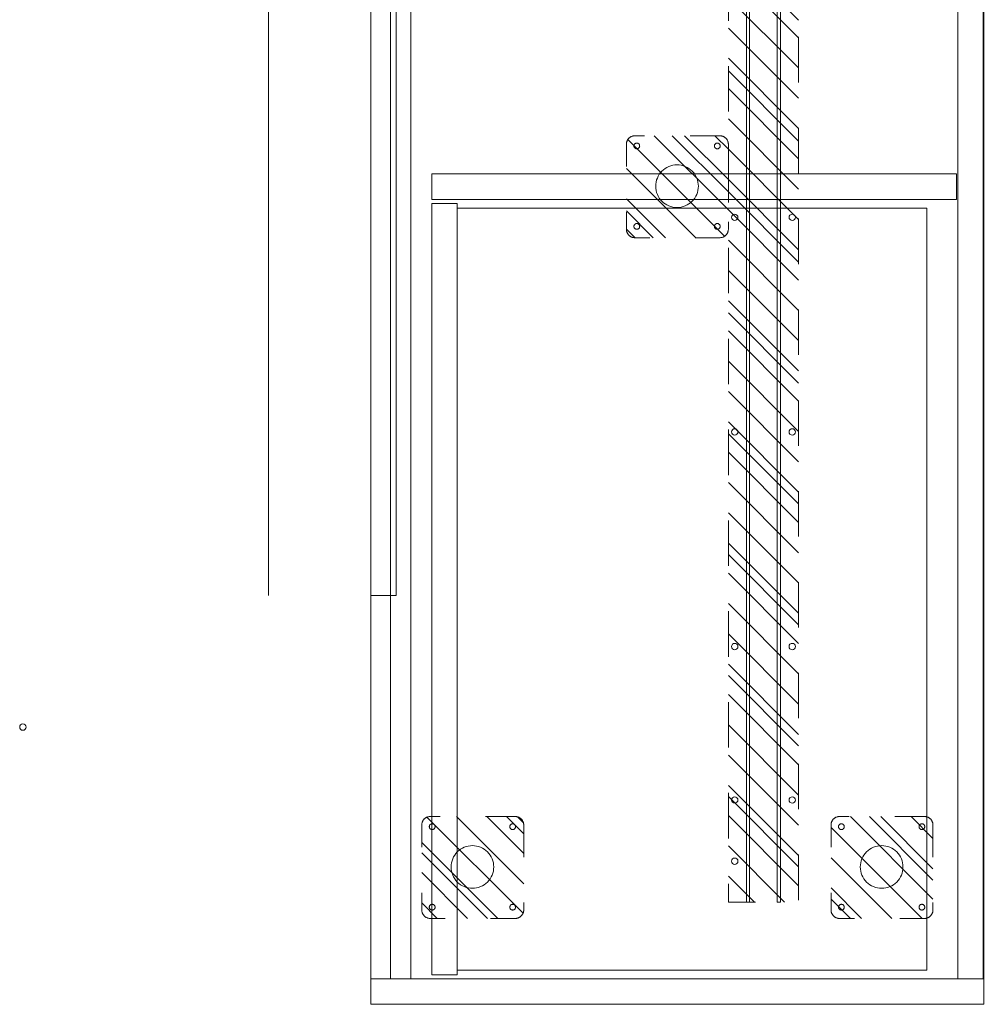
# Model space of a CAD drawing. Header units: inches. Extents: x -416 to -272, y -73 to 47.
# Tile 19 of 206: x -372 to -344, y -73 to -45. Entities that reach past the tile are written whole.
import ezdxf

# ---------------------------------------------------------------- set-up
doc = ezdxf.new("R2010")
doc.units = ezdxf.units.IN
doc.header["$LTSCALE"] = 32
doc.header["$MEASUREMENT"] = 0
doc.linetypes.add('Dash Style-1', pattern=[0.083328, 0.041656, -0.041672])
for name, color, linetype, lineweight in [('DashLine', 7, 'Continuous', 13), ('DashLineFill', 7, 'Dash Style-1', 13), ('Drawing', 7, 'Continuous', 18), ('None', 7, 'Continuous', 18), ('SolidLine', 7, 'Continuous', 15)]:
    doc.layers.add(name, color=color, linetype=linetype, lineweight=lineweight)
pattern_1 = [(45, (0, 0), (-1.61302, 1.93572), []), (45, (-1.0608, 1.0608), (-0.472346, 0.416761), [])]

# ---------------------------------------------------------------- blocks, each defined once
blk = doc.blocks.new('Slate-CredenzaFoot (2D)')
at = {"layer": 'DashLineFill', "linetype": 'Continuous', "lineweight": 13}
h = blk.add_hatch(dxfattribs=at)
h.set_pattern_fill('Steel', color=253, style=0, pattern_type=2)
h.set_pattern_definition(pattern_1)
edge = h.paths.add_edge_path()
edge.add_arc((-1.246, 1.246), 0.25, 90, 180, ccw=False)
edge.add_line((-1.246, 1.496), (1.246, 1.496))
edge.add_arc((1.246, 1.246), 0.25, 0, 90, ccw=False)
edge.add_line((1.496, 1.246), (1.496, -1.246))
edge.add_arc((1.246, -1.246), 0.25, -90, 0, ccw=False)
edge.add_line((1.246, -1.496), (-1.246, -1.496))
edge.add_arc((-1.246, -1.246), 0.25, 180, 270, ccw=False)
edge.add_line((-1.496, -1.246), (-1.496, 1.246))
at = {"layer": 'DashLine', "flags": 128}
blk.add_lwpolyline([(-0.016, 0.616), (0.046, 0.613), (0.106, 0.604), (0.166, 0.589), (0.224, 0.568), (0.279, 0.542), (0.332, 0.511), (0.381, 0.474), (0.427, 0.433), (0.468, 0.387), (0.505, 0.338), (0.536, 0.285), (0.563, 0.23), (0.583, 0.172), (0.598, 0.112), (0.607, 0.051), (0.61, -0.01), (0.607, -0.071), (0.598, -0.132), (0.583, -0.192), (0.563, -0.25), (0.536, -0.305), (0.505, -0.358), (0.468, -0.407), (0.427, -0.453), (0.381, -0.494), (0.332, -0.53), (0.279, -0.562), (0.224, -0.588), (0.166, -0.609), (0.106, -0.624), (0.046, -0.633), (-0.016, -0.636), (-0.077, -0.633), (-0.138, -0.624), (-0.198, -0.609), (-0.255, -0.588), (-0.311, -0.562), (-0.364, -0.53), (-0.413, -0.494), (-0.458, -0.453), (-0.5, -0.407), (-0.536, -0.358), (-0.568, -0.305), (-0.594, -0.25), (-0.615, -0.192), (-0.63, -0.132), (-0.639, -0.071), (-0.642, -0.01), (-0.639, 0.051), (-0.63, 0.112), (-0.615, 0.172), (-0.594, 0.23), (-0.568, 0.285), (-0.536, 0.338), (-0.5, 0.387), (-0.458, 0.433), (-0.413, 0.474), (-0.364, 0.511), (-0.311, 0.542), (-0.255, 0.568), (-0.198, 0.589), (-0.138, 0.604), (-0.077, 0.613)], close=True, dxfattribs=at)
at = {"layer": 'DashLineFill', "flags": 128}
blk.add_lwpolyline([(-1.496, 1.246, -0.414214), (-1.246, 1.496), (1.246, 1.496, -0.414214), (1.496, 1.246), (1.496, -1.246, -0.414214), (1.246, -1.496), (-1.246, -1.496, -0.414214), (-1.496, -1.246)], format="xyb", close=True, dxfattribs=at)
at = {"layer": 'SolidLine', "flags": 128}
for points in [[(-1.197, 1.086), (-1.205, 1.087), (-1.213, 1.088), (-1.221, 1.09), (-1.229, 1.093), (-1.237, 1.096), (-1.244, 1.101), (-1.251, 1.106), (-1.257, 1.111), (-1.262, 1.117), (-1.267, 1.124), (-1.272, 1.131), (-1.275, 1.139), (-1.278, 1.147), (-1.28, 1.155), (-1.281, 1.163), (-1.282, 1.171), (-1.281, 1.179), (-1.28, 1.188), (-1.278, 1.196), (-1.275, 1.204), (-1.272, 1.211), (-1.267, 1.218), (-1.262, 1.225), (-1.257, 1.231), (-1.251, 1.237), (-1.244, 1.242), (-1.237, 1.246), (-1.229, 1.249), (-1.221, 1.252), (-1.213, 1.254), (-1.205, 1.255), (-1.197, 1.256), (-1.189, 1.255), (-1.18, 1.254), (-1.172, 1.252), (-1.165, 1.249), (-1.157, 1.246), (-1.15, 1.242), (-1.143, 1.237), (-1.137, 1.231), (-1.131, 1.225), (-1.127, 1.218), (-1.122, 1.211), (-1.119, 1.204), (-1.116, 1.196), (-1.114, 1.188), (-1.113, 1.179), (-1.112, 1.171), (-1.113, 1.163), (-1.114, 1.155), (-1.116, 1.147), (-1.119, 1.139), (-1.122, 1.131), (-1.127, 1.124), (-1.131, 1.117), (-1.137, 1.111), (-1.143, 1.106), (-1.15, 1.101), (-1.157, 1.096), (-1.165, 1.093), (-1.172, 1.09), (-1.18, 1.088), (-1.189, 1.087)], [(1.165, 1.086), (1.157, 1.087), (1.149, 1.088), (1.141, 1.09), (1.133, 1.093), (1.125, 1.096), (1.118, 1.101), (1.112, 1.106), (1.105, 1.111), (1.1, 1.117), (1.095, 1.124), (1.091, 1.131), (1.087, 1.139), (1.084, 1.147), (1.082, 1.155), (1.081, 1.163), (1.081, 1.171), (1.081, 1.179), (1.082, 1.188), (1.084, 1.196), (1.087, 1.204), (1.091, 1.211), (1.095, 1.218), (1.1, 1.225), (1.105, 1.231), (1.112, 1.237), (1.118, 1.242), (1.125, 1.246), (1.133, 1.249), (1.141, 1.252), (1.149, 1.254), (1.157, 1.255), (1.165, 1.256), (1.174, 1.255), (1.182, 1.254), (1.19, 1.252), (1.198, 1.249), (1.205, 1.246), (1.212, 1.242), (1.219, 1.237), (1.225, 1.231), (1.231, 1.225), (1.236, 1.218), (1.24, 1.211), (1.244, 1.204), (1.246, 1.196), (1.248, 1.188), (1.25, 1.179), (1.25, 1.171), (1.25, 1.163), (1.248, 1.155), (1.246, 1.147), (1.244, 1.139), (1.24, 1.131), (1.236, 1.124), (1.231, 1.117), (1.225, 1.111), (1.219, 1.106), (1.212, 1.101), (1.205, 1.096), (1.198, 1.093), (1.19, 1.09), (1.182, 1.088), (1.174, 1.087)], [(-1.197, -1.276), (-1.205, -1.275), (-1.213, -1.274), (-1.221, -1.272), (-1.229, -1.269), (-1.237, -1.266), (-1.244, -1.261), (-1.251, -1.257), (-1.257, -1.251), (-1.262, -1.245), (-1.267, -1.238), (-1.272, -1.231), (-1.275, -1.223), (-1.278, -1.216), (-1.28, -1.208), (-1.281, -1.199), (-1.282, -1.191), (-1.281, -1.183), (-1.28, -1.175), (-1.278, -1.167), (-1.275, -1.159), (-1.272, -1.151), (-1.267, -1.144), (-1.262, -1.137), (-1.257, -1.131), (-1.251, -1.126), (-1.244, -1.121), (-1.237, -1.116), (-1.229, -1.113), (-1.221, -1.11), (-1.213, -1.108), (-1.205, -1.107), (-1.197, -1.106), (-1.189, -1.107), (-1.18, -1.108), (-1.172, -1.11), (-1.165, -1.113), (-1.157, -1.116), (-1.15, -1.121), (-1.143, -1.126), (-1.137, -1.131), (-1.131, -1.137), (-1.127, -1.144), (-1.122, -1.151), (-1.119, -1.159), (-1.116, -1.167), (-1.114, -1.175), (-1.113, -1.183), (-1.112, -1.191), (-1.113, -1.199), (-1.114, -1.208), (-1.116, -1.216), (-1.119, -1.223), (-1.122, -1.231), (-1.127, -1.238), (-1.131, -1.245), (-1.137, -1.251), (-1.143, -1.257), (-1.15, -1.261), (-1.157, -1.266), (-1.165, -1.269), (-1.172, -1.272), (-1.18, -1.274), (-1.189, -1.275)], [(1.165, -1.276), (1.157, -1.275), (1.149, -1.274), (1.141, -1.272), (1.133, -1.269), (1.125, -1.266), (1.118, -1.261), (1.112, -1.257), (1.105, -1.251), (1.1, -1.245), (1.095, -1.238), (1.091, -1.231), (1.087, -1.223), (1.084, -1.216), (1.082, -1.208), (1.081, -1.199), (1.081, -1.191), (1.081, -1.183), (1.082, -1.175), (1.084, -1.167), (1.087, -1.159), (1.091, -1.151), (1.095, -1.144), (1.1, -1.137), (1.105, -1.131), (1.112, -1.126), (1.118, -1.121), (1.125, -1.116), (1.133, -1.113), (1.141, -1.11), (1.149, -1.108), (1.157, -1.107), (1.165, -1.106), (1.174, -1.107), (1.182, -1.108), (1.19, -1.11), (1.198, -1.113), (1.205, -1.116), (1.212, -1.121), (1.219, -1.126), (1.225, -1.131), (1.231, -1.137), (1.236, -1.144), (1.24, -1.151), (1.244, -1.159), (1.246, -1.167), (1.248, -1.175), (1.25, -1.183), (1.25, -1.191), (1.25, -1.199), (1.248, -1.208), (1.246, -1.216), (1.244, -1.223), (1.24, -1.231), (1.236, -1.238), (1.231, -1.245), (1.225, -1.251), (1.219, -1.257), (1.212, -1.261), (1.205, -1.266), (1.198, -1.269), (1.19, -1.272), (1.182, -1.274), (1.174, -1.275)]]:
    blk.add_lwpolyline(points, close=True, dxfattribs=at)
blk = doc.blocks.new('Group')
at = {"layer": 'DashLineFill', "linetype": 'Continuous', "lineweight": 13}
h = blk.add_hatch(dxfattribs=at)
h.set_pattern_fill('Steel', color=253, style=0, pattern_type=2)
h.set_pattern_definition(pattern_1)
h.paths.add_polyline_path([(2.996, -7.5), (2.996, -5.438), (44.996, -5.438), (44.996, -7.5)])
at = {"layer": 'DashLine', "flags": 128}
for points in [[(2.996, -6.063), (2.996, -5.969), (44.996, -5.969), (44.996, -6.063)], [(2.996, -6.969), (2.996, -6.875), (44.996, -6.875), (44.996, -6.969)]]:
    blk.add_lwpolyline(points, close=True, dxfattribs=at)
at = {"layer": 'DashLineFill', "flags": 128}
blk.add_lwpolyline([(2.996, -7.5), (2.996, -5.438), (44.996, -5.438), (44.996, -7.5)], close=True, dxfattribs=at)
at = {"layer": 'SolidLine', "flags": 128}
for points in [[(8.043, 28.342, -0.414214), (8.137, 28.436, -0.414214), (8.23, 28.342, -0.414214), (8.137, 28.248, -0.414214)], [(5.902, -5.625, -0.414214), (5.996, -5.531, -0.414214), (6.09, -5.625, -0.414214), (5.996, -5.719, -0.414214)], [(5.902, -5.625, -0.414214), (5.996, -5.531, -0.414214), (6.09, -5.625, -0.414214), (5.996, -5.719, -0.414214)], [(12.202, -5.625, -0.414214), (12.295, -5.531, -0.414214), (12.389, -5.625, -0.414214), (12.295, -5.719, -0.414214)], [(18.501, -5.625, -0.414214), (18.594, -5.531, -0.414214), (18.688, -5.625, -0.414214), (18.594, -5.719, -0.414214)], [(24.8, -5.625, -0.414214), (24.894, -5.531, -0.414214), (24.987, -5.625, -0.414214), (24.894, -5.719, -0.414214)], [(31.099, -5.625, -0.414214), (31.193, -5.531, -0.414214), (31.287, -5.625, -0.414214), (31.193, -5.719, -0.414214)], [(37.398, -5.625, -0.414214), (37.492, -5.531, -0.414214), (37.586, -5.625, -0.414214), (37.492, -5.719, -0.414214)], [(41.902, -5.625, -0.414214), (41.996, -5.531, -0.414214), (42.09, -5.625, -0.414214), (41.996, -5.719, -0.414214)], [(5.902, -7.313, -0.414214), (5.996, -7.219, -0.414214), (6.09, -7.313, -0.414214), (5.996, -7.406, -0.414214)], [(5.902, -7.313, -0.414214), (5.996, -7.219, -0.414214), (6.09, -7.313, -0.414214), (5.996, -7.406, -0.414214)], [(12.202, -7.313, -0.414214), (12.295, -7.219, -0.414214), (12.389, -7.313, -0.414214), (12.295, -7.406, -0.414214)], [(18.501, -7.313, -0.414214), (18.594, -7.219, -0.414214), (18.688, -7.313, -0.414214), (18.594, -7.406, -0.414214)], [(24.8, -7.313, -0.414214), (24.894, -7.219, -0.414214), (24.987, -7.313, -0.414214), (24.894, -7.406, -0.414214)], [(31.099, -7.313, -0.414214), (31.193, -7.219, -0.414214), (31.287, -7.313, -0.414214), (31.193, -7.406, -0.414214)], [(37.398, -7.313, -0.414214), (37.492, -7.219, -0.414214), (37.586, -7.313, -0.414214), (37.492, -7.406, -0.414214)], [(41.902, -7.313, -0.414214), (41.996, -7.219, -0.414214), (42.09, -7.313, -0.414214), (41.996, -7.406, -0.414214)], [(43.698, -7.313, -0.414214), (43.791, -7.219, -0.414214), (43.885, -7.313, -0.414214), (43.791, -7.406, -0.414214)]]:
    blk.add_lwpolyline(points, format="xyb", close=True, dxfattribs=at)
blk = doc.blocks.new('Group-1')
at = {"layer": 'DashLine', "flags": 128}
blk.add_lwpolyline([(24.626, -1.673), (46.988, -1.673), (46.988, -15.453), (24.626, -15.453)], close=True, dxfattribs=at)
blk = doc.blocks.new('Group-2')
at = {"layer": 'DashLine', "flags": 128}
blk.add_lwpolyline([(24.626, -1.673), (46.988, -1.673), (46.988, -15.453), (24.626, -15.453)], close=True, dxfattribs=at)
blk = doc.blocks.new('Group-3')
at = {"layer": 'DashLine', "flags": 128}
for points in [[(23.622, -0.807), (24.37, -0.807), (24.37, -16.201), (23.622, -16.201)], [(24.488, -15.453), (47.126, -15.453), (47.126, -16.201), (24.488, -16.201)], [(0.748, -16.819), (47.244, -16.819), (47.244, -17.409), (0.748, -17.409)], [(11.368, -17.244), (35.994, -17.244), (35.994, -17.992), (11.368, -17.992)]]:
    blk.add_lwpolyline(points, close=True, dxfattribs=at)
at = {"layer": 'SolidLine'}
blk.add_line((11.368, -20.992), (35.994, -20.992), dxfattribs=at)
at = {"layer": 'SolidLine', "flags": 128}
for points in [[(0, 0), (47.992, 0), (47.992, -17.992), (0, -17.992)], [(47.244, 0), (47.992, 0), (47.992, -17.992), (47.244, -17.992)], [(0.748, -0.02), (47.244, -0.02), (47.244, -0.768), (0.748, -0.768)]]:
    blk.add_lwpolyline(points, close=True, dxfattribs=at)
at = {"layer": 'None'}
for name in ['Group', 'Group-1', 'Group-2']:
    blk.add_blockref(name, (0, 0), dxfattribs=at)
at = {"layer": 'None', "color": 7}
for p in [(43.976, -2.992), (23.996, -8.996), (43.976, -15)]:
    blk.add_blockref('Slate-CredenzaFoot (2D)', p, dxfattribs=at)
blk = doc.blocks.new('Group-4')
at = {"layer": 'None'}
blk.add_blockref('Group-3', (0, 0), dxfattribs=at)
blk = doc.blocks.new('SL Leg Credenza (2D)')
at = {"layer": 'None'}
blk.add_blockref('Group-4', (0, 0), dxfattribs=at)
at = {"layer": 'Drawing', "color": 0, "flags": 1}
for tag in ['Catalog', 'Custom', 'Option1', 'Option2', 'Option3', 'Option4', 'Option5', 'Option6', 'Option7', 'Option8', 'Option9', 'Option10', 'Option11', 'Option12', 'Tag', 'FinishGroup', 'Discount', 'Item2', 'Item3', 'Item6', 'Item8', 'Item9', 'Item10', 'Item12', 'Item13', 'Item16', 'Item18', 'Item19', 'Item20', 'Item21', 'Item22', 'Item23', 'Item24', 'Item25', 'Item1', 'Item4', 'Item5', 'Item7', 'Item11', 'Item14', 'Item15', 'Item17']:
    blk.add_attdef(tag, (-5.391, -58.515), '', height=0.00709, dxfattribs=at)
blk = doc.blocks.new('Group-5')
at = {"layer": 'DashLineFill', "linetype": 'Continuous', "lineweight": 13}
h = blk.add_hatch(dxfattribs=at)
h.set_pattern_fill('Steel', color=253, style=0, pattern_type=2)
h.set_pattern_definition(pattern_1)
h.paths.add_polyline_path([(2.996, -7.5), (2.996, -5.438), (44.996, -5.438), (44.996, -7.5)])
at = {"layer": 'DashLine', "flags": 128}
for points in [[(2.996, -6.063), (2.996, -5.969), (44.996, -5.969), (44.996, -6.063)], [(2.996, -6.969), (2.996, -6.875), (44.996, -6.875), (44.996, -6.969)]]:
    blk.add_lwpolyline(points, close=True, dxfattribs=at)
at = {"layer": 'DashLineFill', "flags": 128}
blk.add_lwpolyline([(2.996, -7.5), (2.996, -5.438), (44.996, -5.438), (44.996, -7.5)], close=True, dxfattribs=at)
at = {"layer": 'SolidLine', "flags": 128}
for points in [[(8.043, 28.342, -0.414214), (8.137, 28.436, -0.414214), (8.23, 28.342, -0.414214), (8.137, 28.248, -0.414214)], [(5.902, -5.625, -0.414214), (5.996, -5.531, -0.414214), (6.09, -5.625, -0.414214), (5.996, -5.719, -0.414214)], [(5.902, -5.625, -0.414214), (5.996, -5.531, -0.414214), (6.09, -5.625, -0.414214), (5.996, -5.719, -0.414214)], [(12.202, -5.625, -0.414214), (12.295, -5.531, -0.414214), (12.389, -5.625, -0.414214), (12.295, -5.719, -0.414214)], [(18.501, -5.625, -0.414214), (18.594, -5.531, -0.414214), (18.688, -5.625, -0.414214), (18.594, -5.719, -0.414214)], [(24.8, -5.625, -0.414214), (24.894, -5.531, -0.414214), (24.987, -5.625, -0.414214), (24.894, -5.719, -0.414214)], [(31.099, -5.625, -0.414214), (31.193, -5.531, -0.414214), (31.287, -5.625, -0.414214), (31.193, -5.719, -0.414214)], [(37.398, -5.625, -0.414214), (37.492, -5.531, -0.414214), (37.586, -5.625, -0.414214), (37.492, -5.719, -0.414214)], [(41.902, -5.625, -0.414214), (41.996, -5.531, -0.414214), (42.09, -5.625, -0.414214), (41.996, -5.719, -0.414214)], [(5.902, -7.313, -0.414214), (5.996, -7.219, -0.414214), (6.09, -7.313, -0.414214), (5.996, -7.406, -0.414214)], [(5.902, -7.313, -0.414214), (5.996, -7.219, -0.414214), (6.09, -7.313, -0.414214), (5.996, -7.406, -0.414214)], [(12.202, -7.313, -0.414214), (12.295, -7.219, -0.414214), (12.389, -7.313, -0.414214), (12.295, -7.406, -0.414214)], [(18.501, -7.313, -0.414214), (18.594, -7.219, -0.414214), (18.688, -7.313, -0.414214), (18.594, -7.406, -0.414214)], [(24.8, -7.313, -0.414214), (24.894, -7.219, -0.414214), (24.987, -7.313, -0.414214), (24.894, -7.406, -0.414214)], [(31.099, -7.313, -0.414214), (31.193, -7.219, -0.414214), (31.287, -7.313, -0.414214), (31.193, -7.406, -0.414214)], [(37.398, -7.313, -0.414214), (37.492, -7.219, -0.414214), (37.586, -7.313, -0.414214), (37.492, -7.406, -0.414214)], [(41.902, -7.313, -0.414214), (41.996, -7.219, -0.414214), (42.09, -7.313, -0.414214), (41.996, -7.406, -0.414214)], [(43.698, -7.313, -0.414214), (43.791, -7.219, -0.414214), (43.885, -7.313, -0.414214), (43.791, -7.406, -0.414214)]]:
    blk.add_lwpolyline(points, format="xyb", close=True, dxfattribs=at)
blk = doc.blocks.new('Group-8')
at = {"layer": 'None'}
blk.add_blockref('Group-5', (0, 0), dxfattribs=at)
blk = doc.blocks.new('Group-9')
at = {"layer": 'None'}
blk.add_blockref('Group-8', (0, 0), dxfattribs=at)
blk = doc.blocks.new('SL Leg Credenza (2D)-1')
at = {"layer": 'None'}
blk.add_blockref('Group-9', (0, 0), dxfattribs=at)
at = {"layer": 'Drawing', "color": 0, "flags": 1}
for tag in ['Tag', 'Catalog', 'Custom', 'FinishGroup', 'Discount', 'Item2', 'Item3', 'Item6', 'Item8', 'Item9', 'Item10', 'Item12', 'Item13', 'Item16', 'Item18', 'Item19', 'Item20', 'Item21', 'Item22', 'Item23', 'Item24', 'Item25', 'Option1', 'Option2', 'Option3', 'Option4', 'Option5', 'Option6', 'Option7', 'Option8', 'Option9', 'Option10', 'Option11', 'Option12', 'Item1', 'Item4', 'Item5', 'Item7', 'Item11', 'Item14', 'Item15', 'Item17']:
    blk.add_attdef(tag, (-12.693, -58.515), '', height=0.00709, dxfattribs=at)

msp = doc.modelspace()

# ---------------------------------------------------------------- block references
at = {"layer": 'Drawing'}
for name, p, rotation in [('SL Leg Credenza (2D)-1', (-343.717, -73.492), 90), ('SL Leg Credenza (2D)', (-343.858, -25.5), 270)]:
    msp.add_blockref(name, p, dxfattribs=dict(at, rotation=rotation))

doc.saveas('drawing.dxf')
